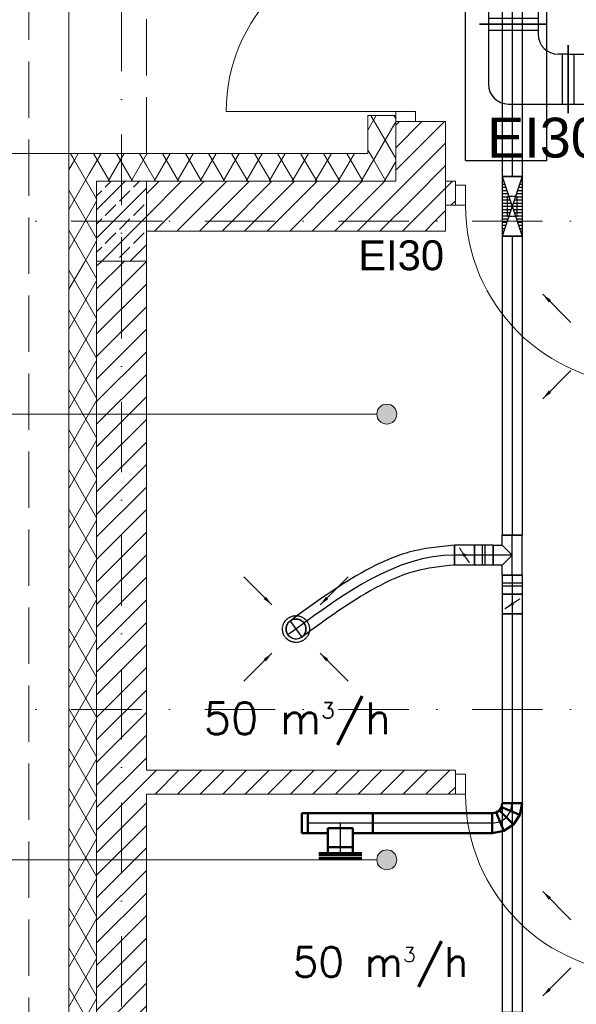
# Model space of a CAD drawing. Header units: millimetres. Extents: x -4612887 to -4536833, y -5457376 to -5415716.
# Tile 14 of 144: x -4604087 to -4601295, y -5451843 to -5446903. Entities that reach past the tile are written whole.
import ezdxf

# ---------------------------------------------------------------- set-up
doc = ezdxf.new("R2010")
doc.units = ezdxf.units.MM
doc.header["$MEASUREMENT"] = 0
for name, pattern in [('DASHED', [0.75, 0.5, -0.25]), ('Krawędzie ukryte', [391.222223, 282.222223, -109]), ('Kropki i Kreski', [670.277762, 352.777767, -176.388884, 0, -141.111112])]:
    doc.linetypes.add(name, pattern=pattern)
doc.layers.get('0').update_dxf_attribs({"color": 8, "lineweight": 18})
for name, color, linetype, lineweight in [('FLUID-N1', 7, 'Continuous', 30), ('FLUID-N1-150-ARRGR', 7, 'Continuous', 25), ('FLUID-W6', 7, 'Continuous', 30), ('FLUID-W6-160-ARRGR', 7, 'Continuous', 25), ('FLUID-Zmiany', 7, 'Continuous', 50), ('is_kurtyna_pow', 200, 'Continuous', 30), ('Linia', 8, 'Continuous', 18), ('Opisy', 8, 'Continuous', 18), ('Osie', 8, 'Continuous', 18), ('Slupy', 8, 'Continuous', 18), ('Ściany', 8, 'Continuous', 18), ('Ściany wewnętrzne', 7, 'Continuous', 18), ('Ściany zewnętrzne', 255, 'Continuous', 18)]:
    doc.layers.add(name, color=color, linetype=linetype, lineweight=lineweight)
doc.layers.add('FLUID-W6-SYM', color=7, linetype='Continuous')
doc.layers.add('FLUID-Zmiany-SYM', color=7, linetype='Continuous')
doc.styles.add('FDBES', font='simplex.shx')
doc.styles.add('GENERATED_STYLE_1', font='arial.ttf')
doc.styles.add('GENERATED_STYLE_5', font='arial.ttf')
doc.linetypes.add('ZIGZAG', pattern='A,0.0001,-0.2,[131,ltypeshp.shx,S=0.2,R=0,X=-0.2,Y=0],-0.4,[131,ltypeshp.shx,S=0.2,R=180,X=0.2,Y=0],-0.2', length=0.8001)
doc.dimstyles.new('FDBES', dxfattribs={"dimscale": 50, "dimtxt": 4, "dimasz": 2.5, "dimexe": 0.8, "dimexo": 2, "dimgap": 1, "dimtad": 1, "dimdsep": 46, "dimtxsty": 'FDBES', "dimcen": 2.5, "dimclrd": 4, "dimclre": 5, "dimadec": 0, "dimazin": 0, "dimtfac": 1, "dimtmove": 0, "dimatfit": 3, "dimfxl": 1, "dimarcsym": 0})
pattern_1 = [(60, (-4559356.9, -5416807.61), (-86.60254, 50), []), (120, (-4559356.9, -5416807.61), (86.60254, 50), [])]
pattern_2 = [(45, (-4559356.9, -5416807.61), (-56.56854, 56.56854), [])]

# ---------------------------------------------------------------- blocks, each defined once
blk = doc.blocks.new('*U98')
at = {"color": 0, "linetype": 'ByBlock', "lineweight": -2}
for p, q in [((17.6, 63.6), (-31.1, 31.1)), ((75, 75), (17.6, 63.6)), ((-31.1, 31.1), (-63.6, -17.6)), ((-63.6, -17.6), (-75, -75)), ((39.6, -39.6), (28.8, -55.9)), ((55.9, -28.8), (39.6, -39.6)), ((75, -25), (55.9, -28.8)), ((28.8, -55.9), (25, -75))]:
    blk.add_line(p, q, dxfattribs=at)
at = {"color": 7, "linetype": 'Continuous'}
for p, q in [((55.9, -28.8), (17.6, 63.6)), ((39.6, -39.6), (-31.1, 31.1)), ((28.8, -55.9), (-63.6, -17.6))]:
    blk.add_line(p, q, dxfattribs=at)
at = {"color": 10, "linetype": 'Continuous', "lineweight": -2}
for p, q in [((75, 75), (75, -25)), ((25, -75), (-75, -75))]:
    blk.add_line(p, q, dxfattribs=at)
at = {"layer": 'FLUID-Zmiany-SYM', "color": 7, "linetype": 'Continuous'}
for p, q in [((36.7, 17.4), (4.3, -4.3)), ((75, 25), (36.7, 17.4)), ((-17.4, -36.7), (-25, -75)), ((4.3, -4.3), (-17.4, -36.7))]:
    blk.add_line(p, q, dxfattribs=at)
blk = doc.blocks.new('*U97')
at = {"color": 10, "linetype": 'Continuous', "lineweight": -2}
for p, q in [((-300, -50), (-300, 50)), ((300, 50), (300, -50))]:
    blk.add_line(p, q, dxfattribs=at)
at = {"color": 0, "linetype": 'ByBlock', "lineweight": -2}
for p, q in [((-300, 50), (300, 50)), ((-300, -50), (300, -50))]:
    blk.add_line(p, q, dxfattribs=at)
at = {"layer": 'FLUID-Zmiany-SYM', "color": 7, "linetype": 'Continuous'}
blk.add_line((-300, 0), (300, 0), dxfattribs=at)
blk = doc.blocks.new('*U96')
at = {"color": 10, "linetype": 'Continuous', "lineweight": -2}
for p, q in [((-107.5, 150), (107.5, 150)), ((-162.5, -50), (-162.5, 50)), ((162.5, 50), (162.5, -50)), ((-62.5, 25), (62.5, 25))]:
    blk.add_line(p, q, dxfattribs=at)
at = {"color": 0, "linetype": 'ByBlock', "lineweight": -2}
for p, q in [((-62.5, 150), (-62.5, 25)), ((62.5, 25), (62.5, 150)), ((-162.5, 50), (-62.5, 50)), ((62.5, 50), (162.5, 50)), ((-62.5, 25), (62.5, 25)), ((-162.5, -50), (162.5, -50))]:
    blk.add_line(p, q, dxfattribs=at)
at = {"color": 7, "linetype": 'Continuous'}
blk.add_line((-62.5, 120), (62.5, 120), dxfattribs=at)
at = {"layer": 'FLUID-Zmiany-SYM', "color": 7, "linetype": 'Continuous'}
for p, q in [((0, 0), (0, 150)), ((-162.5, 0), (162.5, 0))]:
    blk.add_line(p, q, dxfattribs=at)
blk = doc.blocks.new('*U95')
at = {"color": 7, "linetype": 'Continuous'}
blk.add_line((-107.5, 25), (107.5, 25), dxfattribs=at)
at = {"color": 0, "linetype": 'ByBlock', "lineweight": -2}
for p, q in [((-107.5, 10), (107.5, 10)), ((-62.5, 0), (-62.5, 10)), ((62.5, 0), (62.5, 10))]:
    blk.add_line(p, q, dxfattribs=at)
blk = doc.blocks.new('*U94')
at = {"color": 10, "linetype": 'Continuous', "lineweight": -2}
blk.add_line((0, -50), (0, 50), dxfattribs=at)
at = {"color": 0, "linetype": 'ByBlock', "lineweight": -2}
for p, q in [((0, 50), (30, 50)), ((30, 50), (30, -50)), ((30, -50), (0, -50))]:
    blk.add_line(p, q, dxfattribs=at)
blk = doc.blocks.new('*U919')
at = {"color": 162, "linetype": 'Continuous', "lineweight": -2}
for p, q in [((-900, -170), (-900, 170)), ((900, 170), (900, -170))]:
    blk.add_line(p, q, dxfattribs=at)
at = {"color": 0, "linetype": 'ByBlock', "lineweight": -2}
for p, q in [((-900, 125), (900, 125)), ((-900, -125), (900, -125))]:
    blk.add_line(p, q, dxfattribs=at)
at = {"color": 7, "linetype": 'Continuous'}
for p, q in [((-870, -125), (-870, 125)), ((870, 125), (870, -125))]:
    blk.add_line(p, q, dxfattribs=at)
blk = doc.blocks.new('*U644')
at = {"color": 7, "linetype": 'DASHED'}
blk.add_circle((0, 0), 67.5, dxfattribs=at)
at = {"color": 0, "linetype": 'ByBlock', "lineweight": -2}
blk.add_circle((0, 0), 50, dxfattribs=at)
blk = doc.blocks.new('*U914')
at = {"color": 162, "linetype": 'Continuous', "lineweight": -2}
for p, q in [((-210, -105), (-210, 235)), ((235, -210), (-105, -210))]:
    blk.add_line(p, q, dxfattribs=at)
at = {"color": 0, "linetype": 'ByBlock', "lineweight": -2}
for p, q in [((90, 190), (-210, 190)), ((190, -210), (190, 90)), ((-210, -60), (-160, -60)), ((-60, -210), (-60, -160))]:
    blk.add_line(p, q, dxfattribs=at)
at = {"color": 7, "linetype": 'Continuous'}
for p, q in [((-180, -60), (-180, 190)), ((190, -180), (-60, -180))]:
    blk.add_line(p, q, dxfattribs=at)
at = {"color": 0, "linetype": 'ByBlock', "lineweight": -2}
for centre in [(90, 90), (-160, -160)]:
    blk.add_arc(centre, 100, 0, 90, dxfattribs=at)
blk = doc.blocks.new('*U913')
at = {"color": 162, "linetype": 'Continuous', "lineweight": -2}
for p, q in [((-125, -170), (-125, 170)), ((125, 170), (125, -170))]:
    blk.add_line(p, q, dxfattribs=at)
at = {"color": 0, "linetype": 'ByBlock', "lineweight": -2}
for p, q in [((-125, 125), (125, 125)), ((-125, -125), (125, -125))]:
    blk.add_line(p, q, dxfattribs=at)
at = {"color": 7, "linetype": 'Continuous'}
for p, q in [((-95, -125), (-95, 125)), ((95, 125), (95, -125))]:
    blk.add_line(p, q, dxfattribs=at)
blk = doc.blocks.new('*U634')
at = {"color": 210, "linetype": 'Continuous', "lineweight": -2}
for p, q in [((-1450, -50), (-1450, 50)), ((1450, 50), (1450, -50))]:
    blk.add_line(p, q, dxfattribs=at)
at = {"color": 0, "linetype": 'ByBlock', "lineweight": -2}
for p, q in [((-1450, 50), (1450, 50)), ((-1450, -50), (1450, -50))]:
    blk.add_line(p, q, dxfattribs=at)
at = {"layer": 'FLUID-W6-SYM', "color": 7, "linetype": 'Continuous'}
blk.add_line((-1450, 0), (1450, 0), dxfattribs=at)
blk = doc.blocks.new('*U643')
at = {"color": 210, "linetype": 'Continuous', "lineweight": -2}
for p, q in [((-100, -50), (-100, 50)), ((-50, 95), (50, 95)), ((100, 50), (100, -50))]:
    blk.add_line(p, q, dxfattribs=at)
at = {"color": 0, "linetype": 'ByBlock', "lineweight": -2}
for p, q in [((-100, 50), (-50, 50)), ((-50, 50), (-50, 95)), ((50, 95), (50, 50)), ((50, 50), (100, 50)), ((-100, -50), (100, -50))]:
    blk.add_line(p, q, dxfattribs=at)
at = {"color": 7, "linetype": 'Continuous'}
for p, q in [((0, 0), (-50, 50)), ((50, 50), (0, 0))]:
    blk.add_line(p, q, dxfattribs=at)
at = {"layer": 'FLUID-W6-SYM', "color": 7, "linetype": 'Continuous'}
for p, q in [((0, 0), (0, 95)), ((-100, 0), (100, 0))]:
    blk.add_line(p, q, dxfattribs=at)
blk = doc.blocks.new('*U642')
at = {"color": 210, "linetype": 'Continuous', "lineweight": -2}
for p, q in [((-50, -50), (-50, 50)), ((50, 50), (50, -50))]:
    blk.add_line(p, q, dxfattribs=at)
at = {"color": 0, "linetype": 'ByBlock', "lineweight": -2}
for p, q in [((-50, 50), (50, 50)), ((-50, -50), (50, -50))]:
    blk.add_line(p, q, dxfattribs=at)
at = {"color": 7, "linetype": 'DASHED'}
blk.add_line((-25, 37.5), (25, -37.5), dxfattribs=at)
at = {"color": 7, "linetype": 'Continuous'}
blk.add_lwpolyline([(-4, 0, 8, 8, 1), (4, 0, 8, 8, 1)], format="xyseb", close=True, dxfattribs=at)
at = {"layer": 'FLUID-W6-SYM', "color": 7, "linetype": 'Continuous'}
blk.add_line((-50, 0), (50, 0), dxfattribs=at)
blk = doc.blocks.new('*U641')
at = {"color": 210, "linetype": 'Continuous', "lineweight": -2}
for p, q in [((-47.5, -50), (-47.5, 50)), ((47.5, 50), (47.5, -50))]:
    blk.add_line(p, q, dxfattribs=at)
at = {"color": 0, "linetype": 'ByBlock', "lineweight": -2}
for p, q in [((-47.5, 50), (47.5, 50)), ((-47.5, -50), (47.5, -50))]:
    blk.add_line(p, q, dxfattribs=at)
at = {"color": 7, "linetype": 'Continuous'}
for p, q in [((-7.5, 50), (-7.5, -50)), ((7.5, 50), (7.5, -50))]:
    blk.add_line(p, q, dxfattribs=at)
at = {"layer": 'FLUID-W6-SYM', "color": 7, "linetype": 'Continuous'}
blk.add_line((-47.5, 0), (47.5, 0), dxfattribs=at)
blk = doc.blocks.new('*U640')
at = {"color": 210, "linetype": 'Continuous', "lineweight": -2}
for p, q in [((-50, -50), (-50, 50)), ((50, 50), (50, -50))]:
    blk.add_line(p, q, dxfattribs=at)
at = {"color": 0, "linetype": 'ByBlock', "lineweight": -2}
for p, q in [((-50, 50), (50, 50)), ((-50, -50), (50, -50))]:
    blk.add_line(p, q, dxfattribs=at)
at = {"color": 7, "linetype": 'DASHED'}
blk.add_line((-25, 37.5), (25, -37.5), dxfattribs=at)
at = {"color": 7, "linetype": 'Continuous'}
blk.add_lwpolyline([(-4, 0, 8, 8, 1), (4, 0, 8, 8, 1)], format="xyseb", close=True, dxfattribs=at)
at = {"layer": 'FLUID-W6-SYM', "color": 7, "linetype": 'Continuous'}
blk.add_line((-50, 0), (50, 0), dxfattribs=at)
blk = doc.blocks.new('*U639')
at = {"color": 210, "linetype": 'Continuous', "lineweight": -2}
for p, q in [((-47.5, -50), (-47.5, 50)), ((47.5, 50), (47.5, -50))]:
    blk.add_line(p, q, dxfattribs=at)
at = {"color": 0, "linetype": 'ByBlock', "lineweight": -2}
for p, q in [((-47.5, 50), (47.5, 50)), ((-47.5, -50), (47.5, -50))]:
    blk.add_line(p, q, dxfattribs=at)
at = {"color": 7, "linetype": 'Continuous'}
for p, q in [((-7.5, 50), (-7.5, -50)), ((7.5, 50), (7.5, -50))]:
    blk.add_line(p, q, dxfattribs=at)
at = {"layer": 'FLUID-W6-SYM', "color": 7, "linetype": 'Continuous'}
blk.add_line((-47.5, 0), (47.5, 0), dxfattribs=at)
blk = doc.blocks.new('*U638')
at = {"color": 210, "linetype": 'Continuous', "lineweight": -2}
for p, q in [((-1000, -50), (-1000, 50)), ((1000, 50), (1000, -50))]:
    blk.add_line(p, q, dxfattribs=at)
at = {"color": 0, "linetype": 'ByBlock', "lineweight": -2}
for p, q in [((-1000, 50), (1000, 50)), ((-1000, -50), (1000, -50))]:
    blk.add_line(p, q, dxfattribs=at)
at = {"layer": 'FLUID-W6-SYM', "color": 7, "linetype": 'Continuous'}
blk.add_line((-1000, 0), (1000, 0), dxfattribs=at)
blk = doc.blocks.new('*U637')
at = {"color": 210, "linetype": 'Continuous', "lineweight": -2}
blk.add_line((794.6, 420.8), (794.6, 320.8), dxfattribs=at)
at = {"color": 7, "linetype": 'DASHED', "lineweight": -2}
blk.add_arc((0, 0), 50, 306.4329, 126.4329, dxfattribs=at)
at = {"color": 0, "linetype": 'ByBlock', "lineweight": -2}
blk.add_arc((0, 0), 50, 126.4329, 306.4329, dxfattribs=at)
at = {"color": 210, "linetype": 'ZIGZAG', "lineweight": -2}
for points in [[(794.6, 420.8), (565.7, 385.1), (352.3, 294.6), (-29.7, 40.2)], [(794.6, 320.8), (594.7, 289.4), (399.5, 206.4), (29.7, -40.2)]]:
    blk.add_spline(points, degree=3, dxfattribs=at)
at = {"layer": 'FLUID-W6-SYM', "color": 7, "linetype": 'Continuous'}
for p, q in [((0, 0), (-40.2, -29.7)), ((-29.7, 40.2), (29.7, -40.2))]:
    blk.add_line(p, q, dxfattribs=at)
at = {"layer": 'FLUID-W6-SYM', "color": 7, "linetype": 'Continuous', "start_tangent": (-1, 0), "end_tangent": (-0.804552, -0.593882)}
blk.add_spline([(794.6, 370.8), (0, 0)], degree=3, dxfattribs=at)
blk = doc.blocks.new('*U636')
at = {"linetype": 'Continuous'}
h = blk.add_hatch(dxfattribs=at)
h.set_pattern_fill('LINE', scale=127, angle=90, style=0)
h.paths.add_polyline_path([(-150, 50), (150, 50), (-150, -50), (150, -50)])
at = {"color": 210, "linetype": 'Continuous', "lineweight": -2}
for p, q in [((-150, -50), (-150, 50)), ((150, 50), (150, -50))]:
    blk.add_line(p, q, dxfattribs=at)
at = {"color": 0, "linetype": 'ByBlock', "lineweight": -2}
for p, q in [((-150, 50), (150, 50)), ((-150, -50), (150, -50))]:
    blk.add_line(p, q, dxfattribs=at)
at = {"color": 7, "linetype": 'Continuous'}
for p, q in [((-150, 50), (150, -50)), ((-150, -50), (150, 50))]:
    blk.add_line(p, q, dxfattribs=at)
at = {"color": 7, "linetype": 'DASHED'}
for p, q in [((-50, 25), (-50, -25)), ((50, 25), (-50, 25)), ((50, -25), (50, 25)), ((-50, -25), (50, -25))]:
    blk.add_line(p, q, dxfattribs=at)
blk = doc.blocks.new('*U635')
at = {"color": 210, "linetype": 'Continuous', "lineweight": -2}
for p, q in [((-750, -50), (-750, 50)), ((750, 50), (750, -50))]:
    blk.add_line(p, q, dxfattribs=at)
at = {"color": 0, "linetype": 'ByBlock', "lineweight": -2}
for p, q in [((-750, 50), (750, 50)), ((-750, -50), (750, -50))]:
    blk.add_line(p, q, dxfattribs=at)
at = {"layer": 'FLUID-W6-SYM', "color": 7, "linetype": 'Continuous'}
blk.add_line((-750, 0), (750, 0), dxfattribs=at)
blk = doc.blocks.new('Linia_34', base_point=(-4604200.3, -5448882.2))
at = {"layer": 'Linia', "linetype": 'Continuous'}
blk.add_hatch(color=256, dxfattribs=at).paths.add_polyline_path([(-4602195.3, -5448882.2), (-4602199.1, -5448863.1), (-4602209.9, -5448846.9), (-4602226.1, -5448836), (-4602245.3, -5448832.2), (-4602264.4, -5448836), (-4602280.6, -5448846.9), (-4602291.5, -5448863.1), (-4602295.3, -5448882.2), (-4602291.5, -5448901.3), (-4602280.6, -5448917.6), (-4602264.4, -5448928.4), (-4602245.3, -5448932.2), (-4602226.1, -5448928.4), (-4602209.9, -5448917.6), (-4602199.1, -5448901.3)])
blk.add_line((-4604200.3, -5448882.2), (-4602295.3, -5448882.2), dxfattribs=at)
blk.add_circle((-4602245.3, -5448882.2), 50, dxfattribs=at)
blk = doc.blocks.new('Linia_35', base_point=(-4604200.3, -5451118))
at = {"layer": 'Linia', "linetype": 'Continuous'}
blk.add_hatch(color=256, dxfattribs=at).paths.add_polyline_path([(-4602195.3, -5451118), (-4602199.1, -5451098.9), (-4602209.9, -5451082.7), (-4602226.1, -5451071.8), (-4602245.3, -5451068), (-4602264.4, -5451071.8), (-4602280.6, -5451082.7), (-4602291.5, -5451098.9), (-4602295.3, -5451118), (-4602291.5, -5451137.2), (-4602280.6, -5451153.4), (-4602264.4, -5451164.2), (-4602245.3, -5451168), (-4602226.1, -5451164.2), (-4602209.9, -5451153.4), (-4602199.1, -5451137.2)])
blk.add_line((-4604200.3, -5451118), (-4602295.3, -5451118), dxfattribs=at)
blk.add_circle((-4602245.3, -5451118), 50, dxfattribs=at)
blk = doc.blocks.new('A$C03EA6B63')
at = {"layer": 'is_kurtyna_pow'}
for p, q in [((0, 1045), (408, 1045)), ((0, -1045), (0, 1045)), ((408, -1045), (408, 1045)), ((0, -1045), (408, -1045))]:
    blk.add_line(p, q, dxfattribs=at)

msp = doc.modelspace()

# ---------------------------------------------------------------- hatches: boundary and pattern name
at = {"layer": 'Slupy', "linetype": 'Continuous'}
h = msp.add_hatch(dxfattribs=at)
h.set_pattern_fill('BETON_ZBROJONY', color=8, style=0, pattern_type=2)
h.set_pattern_definition([(45, (-4559356.9, -5416807.61), (-70.71068, 70.71068), []), (45, (-4559392.25, -5416772.26), (-70.71068, 70.71068), [75, -25])])
h.paths.add_polyline_path([(-4603700.7, -5448114.1), (-4603450.7, -5448114.1), (-4603450.7, -5447714.1), (-4603700.7, -5447714.1)])
at = {"layer": 'Ściany wewnętrzne', "linetype": 'Continuous'}
h = msp.add_hatch(dxfattribs=at)
h.set_pattern_fill('BLOCZKI_CERAMICZNE', color=8, style=0, pattern_type=2)
h.set_pattern_definition(pattern_2)
h.paths.add_polyline_path([(-4601950.7, -5447714.1), (-4601950.7, -5447834.1), (-4601900.7, -5447834.1), (-4601900.7, -5447734.1), (-4601900.7, -5447714.1)])
h = msp.add_hatch(dxfattribs=at)
h.set_pattern_fill('BLOCZKI_CERAMICZNE', color=8, style=0, pattern_type=2)
h.set_pattern_definition(pattern_2)
h.paths.add_polyline_path([(-4603450.7, -5450669.1), (-4603450.7, -5450789.1), (-4601900.7, -5450789.1), (-4601900.7, -5450689.1), (-4601900.7, -5450669.1)])
at = {"layer": 'Ściany zewnętrzne', "linetype": 'Continuous'}
h = msp.add_hatch(dxfattribs=at)
h.set_pattern_fill('IZOLACJA_MIĘKKA', color=8, style=0, pattern_type=2)
h.set_pattern_definition(pattern_1)
h.paths.add_polyline_path([(-4602340.7, -5447574.1), (-4602200.7, -5447714.1), (-4602200.7, -5447414.1), (-4602200.7, -5447384.1), (-4602340.7, -5447384.1)])
h = msp.add_hatch(dxfattribs=at)
h.set_pattern_fill('BLOCZKI_CERAMICZNE', color=8, style=0, pattern_type=2)
h.set_pattern_definition(pattern_2)
h.paths.add_polyline_path([(-4602200.7, -5447714.1), (-4601950.7, -5447964.1), (-4601950.7, -5447414.1), (-4602100.7, -5447414.1), (-4602200.7, -5447414.1)])
h = msp.add_hatch(dxfattribs=at)
h.set_pattern_fill('IZOLACJA_MIĘKKA', color=8, style=0, pattern_type=2)
h.set_pattern_definition(pattern_1)
h.paths.add_polyline_path([(-4603450.7, -5447574.1), (-4603840.7, -5447574.1), (-4603700.7, -5447714.1), (-4603450.7, -5447714.1)])
h = msp.add_hatch(dxfattribs=at)
h.set_pattern_fill('IZOLACJA_MIĘKKA', color=8, style=0, pattern_type=2)
h.set_pattern_definition(pattern_1)
h.paths.add_polyline_path([(-4603840.7, -5447574.1), (-4603840.7, -5448114.1), (-4603700.7, -5448114.1), (-4603700.7, -5447714.1)])
h = msp.add_hatch(dxfattribs=at)
h.set_pattern_fill('IZOLACJA_MIĘKKA', color=8, style=0, pattern_type=2)
h.set_pattern_definition(pattern_1)
h.paths.add_polyline_path([(-4602340.7, -5447574.1), (-4603450.7, -5447574.1), (-4603450.7, -5447714.1), (-4602200.7, -5447714.1)])
h = msp.add_hatch(dxfattribs=at)
h.set_pattern_fill('BLOCZKI_CERAMICZNE', color=8, style=0, pattern_type=2)
h.set_pattern_definition(pattern_2)
h.paths.add_polyline_path([(-4603450.7, -5447964.1), (-4601950.7, -5447964.1), (-4602200.7, -5447714.1), (-4603450.7, -5447714.1)])
h = msp.add_hatch(dxfattribs=at)
h.set_pattern_fill('IZOLACJA_MIĘKKA', color=8, style=0, pattern_type=2)
h.set_pattern_definition(pattern_1)
h.paths.add_polyline_path([(-4603840.7, -5448114.1), (-4603840.7, -5453789.1), (-4603700.7, -5453789.1), (-4603700.7, -5448114.1)])
h = msp.add_hatch(dxfattribs=at)
h.set_pattern_fill('BLOCZKI_CERAMICZNE', color=8, style=0, pattern_type=2)
h.set_pattern_definition(pattern_2)
h.paths.add_polyline_path([(-4603450.7, -5453789.1), (-4603450.7, -5448114.1), (-4603700.7, -5448114.1), (-4603700.7, -5453789.1)])

# ---------------------------------------------------------------- linework, layer by layer
at = {"layer": 'Linia', "color": 8, "linetype": 'Continuous', "lineweight": 0}
msp.add_line((-4603840.7, -5447574.1), (-4606840.7, -5447574.1), dxfattribs=at)
at = {"layer": 'Osie', "color": 8, "linetype": 'Kropki i Kreski'}
for p, q in [((-4603575.7, -5455206.5), (-4603575.7, -5416605.5)), ((-4551857, -5447914.1), (-4607179.5, -5447914.1)), ((-4551857, -5450364.1), (-4607179.5, -5450364.1))]:
    msp.add_line(p, q, dxfattribs=at)
at = {"layer": 'Slupy', "color": 8, "linetype": 'Continuous'}
for p, q in [((-4603575.7, -5447834.1), (-4603575.7, -5447634.1)), ((-4603655.7, -5447914.1), (-4603780.7, -5447914.1)), ((-4603495.7, -5447914.1), (-4603370.7, -5447914.1)), ((-4603575.7, -5447994.1), (-4603575.7, -5448194.1))]:
    msp.add_line(p, q, dxfattribs=at)
at = {"layer": 'Slupy', "color": 8, "linetype": 'Continuous', "flags": 128}
msp.add_lwpolyline([(-4603700.7, -5448114.1), (-4603450.7, -5448114.1), (-4603450.7, -5447714.1), (-4603700.7, -5447714.1)], close=True, dxfattribs=at)
at = {"layer": 'Slupy', "color": 8, "linetype": 'Continuous'}
msp.add_point((-4603575.7, -5447914.1), dxfattribs=at)
at = {"layer": 'Ściany', "color": 8, "linetype": 'Krawędzie ukryte', "flags": 128}
for points in [[(-4604040.7, -5442027.8), (-4604040.7, -5454379.1)], [(-4603840.7, -5454179.1), (-4603840.7, -5442027.8)], [(-4603840.7, -5445534.1), (-4603840.7, -5447574.1)], [(-4603450.7, -5447574.1), (-4603450.7, -5445534.1)], [(-4603840.7, -5447574.1), (-4603450.7, -5447574.1)]]:
    msp.add_lwpolyline(points, dxfattribs=at)
at = {"layer": 'Ściany wewnętrzne', "color": 8, "linetype": 'Continuous'}
for p, q in [((-4601900.7, -5447734.1), (-4601900.7, -5447714.1)), ((-4601900.7, -5447834.1), (-4601900.7, -5447734.1)), ((-4601900.7, -5447734.1), (-4601850.7, -5447734.1)), ((-4601900.7, -5447834.1), (-4601900.7, -5447734.1)), ((-4601900.7, -5447834.1), (-4601900.7, -5447734.1)), ((-4601850.7, -5447734.1), (-4601850.7, -5447834.1)), ((-4601850.7, -5447834.1), (-4601900.7, -5447834.1)), ((-4601900.7, -5450689.1), (-4601900.7, -5450669.1)), ((-4601900.7, -5450789.1), (-4601900.7, -5450689.1)), ((-4601900.7, -5450689.1), (-4601850.7, -5450689.1)), ((-4601900.7, -5450789.1), (-4601900.7, -5450689.1)), ((-4601900.7, -5450789.1), (-4601900.7, -5450689.1)), ((-4601850.7, -5450689.1), (-4601850.7, -5450789.1)), ((-4601850.7, -5450789.1), (-4601900.7, -5450789.1))]:
    msp.add_line(p, q, dxfattribs=at)
at = {"layer": 'Ściany wewnętrzne', "color": 8, "linetype": 'Continuous', "flags": 128}
for points in [[(-4601900.7, -5447714.1), (-4601950.7, -5447714.1)], [(-4601950.7, -5447714.1), (-4601950.7, -5447834.1)], [(-4601950.7, -5447834.1), (-4601900.7, -5447834.1)], [(-4601900.7, -5450669.1), (-4603450.7, -5450669.1)], [(-4603450.7, -5450789.1), (-4601900.7, -5450789.1)]]:
    msp.add_lwpolyline(points, dxfattribs=at)
at = {"layer": 'Ściany wewnętrzne', "color": 8, "linetype": 'Continuous'}
for centre in [(-4600950.7, -5447834.1), (-4600950.7, -5450789.1)]:
    msp.add_arc(centre, 900, 180, 270, dxfattribs=at)
at = {"layer": 'Ściany zewnętrzne', "color": 8, "linetype": 'Continuous'}
for p, q in [((-4602200.7, -5447364.1), (-4603050.7, -5447364.1)), ((-4602100.7, -5447364.1), (-4602200.7, -5447364.1)), ((-4602200.7, -5447364.1), (-4602200.7, -5447414.1)), ((-4602100.7, -5447414.1), (-4602100.7, -5447364.1)), ((-4602340.7, -5447384.1), (-4602200.7, -5447384.1)), ((-4602200.7, -5447384.1), (-4602200.7, -5447414.1)), ((-4602200.7, -5447384.1), (-4602200.7, -5447414.1)), ((-4602200.7, -5447414.1), (-4602200.7, -5447714.1)), ((-4602200.7, -5447414.1), (-4602100.7, -5447414.1)), ((-4602200.7, -5447414.1), (-4602100.7, -5447414.1)), ((-4602200.7, -5447414.1), (-4602100.7, -5447414.1)), ((-4602100.7, -5447414.1), (-4601950.7, -5447414.1)), ((-4603700.7, -5447714.1), (-4603450.7, -5447714.1)), ((-4603700.7, -5448114.1), (-4603700.7, -5447714.1)), ((-4602200.7, -5447714.1), (-4603450.7, -5447714.1)), ((-4603700.7, -5448114.1), (-4603700.7, -5453789.1))]:
    msp.add_line(p, q, dxfattribs=at)
at = {"layer": 'Ściany zewnętrzne', "color": 8, "linetype": 'Continuous', "flags": 128}
for points in [[(-4602340.7, -5447384.1), (-4602340.7, -5447574.1)], [(-4601950.7, -5447964.1), (-4601950.7, -5447414.1)], [(-4602340.7, -5447574.1), (-4603840.7, -5447574.1)], [(-4603840.7, -5447574.1), (-4603840.7, -5454179.1)], [(-4603450.7, -5447964.1), (-4601950.7, -5447964.1)], [(-4603450.7, -5450669.1), (-4603450.7, -5447964.1)], [(-4603450.7, -5453789.1), (-4603450.7, -5450789.1)]]:
    msp.add_lwpolyline(points, dxfattribs=at)
at = {"layer": 'Ściany zewnętrzne', "color": 8, "linetype": 'Continuous'}
msp.add_arc((-4602200.7, -5447364.1), 850, 90, 180, dxfattribs=at)

# ---------------------------------------------------------------- block references
at = {"layer": 'FLUID-N1', "color": 162, "linetype": 'Continuous'}
for name, p, rotation in [('*U919', (-4601610.7, -5446026.6), 270), ('*U914', (-4601545.7, -5447136.6), 180)]:
    msp.add_blockref(name, p, dxfattribs=dict(at, rotation=rotation))
msp.add_blockref('*U913', (-4601210.7, -5447201.6), dxfattribs=at)
at = {"layer": 'FLUID-W6', "color": 210, "linetype": 'Continuous'}
for name, p, rotation in [('*U634', (-4601616.1, -5446239.6), 270), ('*U636', (-4601616.1, -5447839.6), 270), ('*U635', (-4601616.1, -5448739.6), 270), ('*U643', (-4601616.1, -5449589.6), 90), ('*U640', (-4601856.1, -5449589.6), 180), ('*U639', (-4601758.6, -5449589.6), 180), ('*U641', (-4601616.1, -5449737.1), 270), ('*U642', (-4601616.1, -5449834.6), 270), ('*U644', (-4602700.7, -5449960.3), 180), ('*U638', (-4601616.1, -5450884.6), 270)]:
    msp.add_blockref(name, p, dxfattribs=dict(at, rotation=rotation))
msp.add_blockref('*U637', (-4602700.7, -5449960.3), dxfattribs=at)
at = {"layer": 'FLUID-Zmiany', "color": 10, "linetype": 'Continuous', "rotation": 180}
for name, p in [('*U98', (-4601641.1, -5450909.6)), ('*U94', (-4602641.1, -5450934.6)), ('*U96', (-4602478.6, -5450934.6)), ('*U97', (-4602016.1, -5450934.6)), ('*U95', (-4602478.6, -5451084.6))]:
    msp.add_blockref(name, p, dxfattribs=at)
at = {"layer": 'is_kurtyna_pow'}
msp.add_blockref('A$C03EA6B63', (-4601850.7, -5446564.1), dxfattribs=at)
at = {"layer": 'Linia', "color": 8, "linetype": 'Continuous'}
for name, p in [('Linia_34', (-4604200.3, -5448882.2)), ('Linia_35', (-4604200.3, -5451118))]:
    msp.add_blockref(name, p, dxfattribs=at)

# ---------------------------------------------------------------- texts
at = {"layer": 'FLUID-N1-150-ARRGR', "color": 60, "insert": (-4602276.3, -5451655.5), "char_height": 150, "attachment_point": 5, "style": 'FDBES'}
msp.add_mtext('50 m{\\A2;\\H0.5x;3}/h\\P', dxfattribs=at)
at = {"layer": 'FLUID-W6-160-ARRGR', "color": 60, "insert": (-4602694.3, -5450434.8), "char_height": 160, "attachment_point": 5, "style": 'FDBES'}
msp.add_mtext('50 m{\\A2;\\H0.5x;3}/h\\P', dxfattribs=at)
at = {"layer": 'Opisy', "color": 8, "linetype": 'Continuous', "insert": (-4601742, -5447496.6), "char_height": 200, "attachment_point": 4, "style": 'GENERATED_STYLE_5'}
msp.add_mtext('{EI30}', dxfattribs=at)
at = {"layer": 'Ściany wewnętrzne', "color": 8, "linetype": 'Continuous', "insert": (-4602388.8, -5448162.4), "char_height": 150, "attachment_point": 7, "style": 'GENERATED_STYLE_1'}
msp.add_mtext('{EI30}', dxfattribs=at)

# ---------------------------------------------------------------- leaders
at = {"layer": 'FLUID-N1-150-ARRGR'}
for points in [[(-4601462.8, -5448280.7), (-4601321.4, -5448422.1)], [(-4601462.8, -5448805), (-4601321.4, -5448663.6)], [(-4601462.8, -5451277), (-4601321.4, -5451418.4)], [(-4601462.8, -5451801.2), (-4601321.4, -5451659.8)]]:
    msp.add_leader(points, dimstyle='FDBES', override={"dimscale": 20, "dimclrd": 7}, dxfattribs=at)
at = {"layer": 'FLUID-W6-160-ARRGR'}
for points in [[(-4602821.4, -5449839.6), (-4602962.8, -5449698.2)], [(-4602580, -5449839.6), (-4602438.6, -5449698.2)], [(-4602821.4, -5450081.1), (-4602962.8, -5450222.5)], [(-4602580, -5450081.1), (-4602438.6, -5450222.5)]]:
    msp.add_leader(points, dimstyle='FDBES', override={"dimscale": 20, "dimclrd": 7}, dxfattribs=at)

doc.saveas('drawing.dxf')
